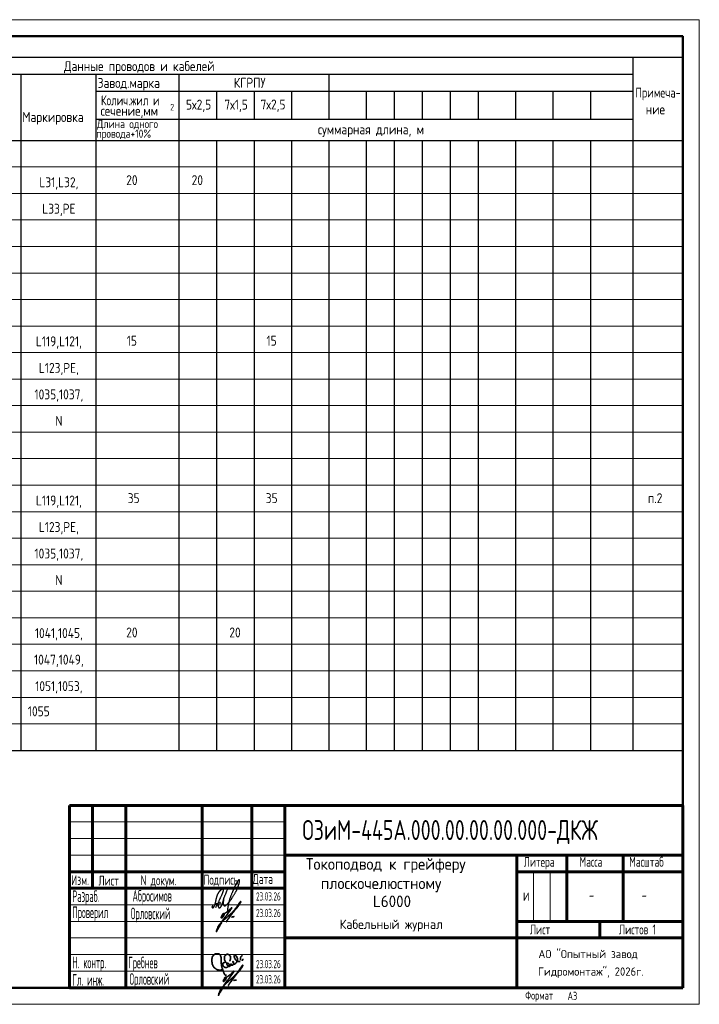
# Model space of a CAD drawing. Header units: millimetres. Extents: x -9 to 411, y -6 to 291.
# Tile 2 of 2: x 206 to 411, y -6 to 291. Entities that reach past the tile are written whole.
import ezdxf
from ezdxf.enums import TextEntityAlignment as Align

# ---------------------------------------------------------------- set-up
doc = ezdxf.new("R2010")
doc.units = ezdxf.units.MM
doc.linetypes.add('K5LT_BASIC', pattern=[0])
doc.linetypes.add('K5LT_THIN', pattern=[0])
for name, color, linetype in [('Bord', 1, 'Continuous'), ('Cont', 6, 'Continuous'), ('Text', 3, 'Continuous'), ('Системный слой', 7, 'Continuous'), ('Спецификации', 7, 'Continuous')]:
    doc.layers.add(name, color=color, linetype=linetype)
doc.layers.add('Основная', color=1, linetype='Continuous', lineweight=50)
doc.layers.add('РАЗМЕРЫ', color=255, linetype='Continuous', lineweight=20)
doc.styles.add('simplex', font='simplex.shx', dxfattribs={"width": 0.9})
doc.styles.add('simplex.shx', font='simplex.shx', dxfattribs={"width": 0.9, "height": 2})
doc.styles.add('Style1', font='romans.shx', dxfattribs={"width": 0.8})
doc.styles.add('стиль штампов', font='simplex.shx', dxfattribs={"width": 0.7})

# ---------------------------------------------------------------- blocks, each defined once
blk = doc.blocks.new('*U6')
at = {"linetype": 'ByBlock', "lineweight": 15}
blk.add_line((0, 0), (-420, 0), dxfattribs=at)
blk.add_lwpolyline([(-420, 0), (0, 0), (0, 297), (-420, 297)], close=True, dxfattribs=at)
at = {"linetype": 'ByBlock', "lineweight": 50}
blk.add_lwpolyline([(-400, 5), (-5, 5), (-5, 292), (-400, 292)], close=True, dxfattribs=at)
at = {"lineweight": 30, "char_height": 2.5, "width": 50, "attachment_point": 4, "style": 'стиль штампов'}
for s, insert in [('\\pi2.5;Формат', (-55.01, 2.33)), ('\\pi2.5;А3', (-42.25, 2.53))]:
    blk.add_mtext(s, dxfattribs=dict(at, insert=insert))
blk = doc.blocks.new('абросимов')
at = {"color": 162, "lineweight": 25}
for points in [[(-760.73, -527.91), (-760.77, -528.14), (-760.79, -528.33), (-760.81, -528.47), (-760.83, -528.59), (-760.84, -528.67), (-760.84, -528.74), (-760.84, -528.79), (-760.84, -528.84), (-760.85, -528.89), (-760.84, -528.93), (-760.84, -528.98), (-760.84, -529.02), (-760.84, -529.06), (-760.84, -529.11), (-760.83, -529.15), (-760.83, -529.18), (-760.83, -529.22), (-760.82, -529.26), (-760.81, -529.29), (-760.81, -529.32), (-760.8, -529.36), (-760.79, -529.39), (-760.78, -529.42), (-760.77, -529.45), (-760.76, -529.48), (-760.75, -529.5), (-760.74, -529.53), (-760.72, -529.56), (-760.71, -529.58), (-760.69, -529.61), (-760.68, -529.63), (-760.66, -529.65), (-760.65, -529.67), (-760.63, -529.69), (-760.61, -529.7), (-760.6, -529.72), (-760.58, -529.73), (-760.56, -529.74), (-760.55, -529.75), (-760.53, -529.75), (-760.51, -529.76), (-760.49, -529.77), (-760.47, -529.77), (-760.45, -529.77), (-760.43, -529.77), (-760.41, -529.77), (-760.39, -529.77), (-760.37, -529.77), (-760.34, -529.76), (-760.31, -529.76), (-760.29, -529.75), (-760.26, -529.74), (-760.23, -529.73), (-760.2, -529.72), (-760.17, -529.71), (-760.15, -529.7), (-760.12, -529.68), (-760.09, -529.66), (-760.06, -529.64), (-760.03, -529.61), (-759.99, -529.57), (-759.93, -529.52), (-759.87, -529.45), (-759.79, -529.37), (-759.7, -529.28), (-759.6, -529.16), (-759.48, -529.04), (-759.36, -528.91), (-759.24, -528.77), (-759.11, -528.63), (-758.99, -528.49), (-758.87, -528.36), (-758.76, -528.22), (-758.66, -528.1), (-758.57, -527.97), (-758.47, -527.85), (-758.38, -527.72), (-758.29, -527.59), (-758.2, -527.46), (-758.11, -527.32), (-758.02, -527.17), (-757.92, -527.02), (-757.82, -526.86), (-757.72, -526.7), (-757.62, -526.54), (-757.52, -526.39), (-757.43, -526.23), (-757.34, -526.08), (-757.26, -525.94), (-757.19, -525.81), (-757.12, -525.68), (-757.05, -525.56), (-756.99, -525.45), (-756.93, -525.34), (-756.88, -525.23), (-756.83, -525.12), (-756.78, -525.02), (-756.73, -524.92), (-756.69, -524.82), (-756.64, -524.72), (-756.6, -524.62), (-756.56, -524.53), (-756.52, -524.43), (-756.48, -524.33), (-756.44, -524.24), (-756.41, -524.14), (-756.37, -524.05), (-756.34, -523.95), (-756.31, -523.86), (-756.28, -523.76), (-756.24, -523.67), (-756.21, -523.57), (-756.19, -523.48), (-756.16, -523.38), (-756.13, -523.29), (-756.1, -523.2), (-756.08, -523.11), (-756.05, -523.02), (-756.03, -522.93), (-756.01, -522.85), (-756, -522.76), (-755.98, -522.68), (-755.97, -522.61), (-755.95, -522.53), (-755.94, -522.47), (-755.94, -522.4), (-755.93, -522.34), (-755.93, -522.28), (-755.92, -522.23), (-755.92, -522.19), (-755.92, -522.14), (-755.92, -522.11), (-755.93, -522.07), (-755.93, -522.04), (-755.93, -522.02), (-755.94, -522), (-755.94, -521.98), (-755.95, -521.96), (-755.95, -521.95), (-755.96, -521.94), (-755.96, -521.93), (-755.97, -521.93), (-755.98, -521.92), (-755.98, -521.92), (-755.99, -521.92), (-756, -521.91), (-756, -521.91), (-756.01, -521.91), (-756.02, -521.91), (-756.02, -521.9), (-756.03, -521.9), (-756.04, -521.9), (-756.05, -521.9), (-756.05, -521.9), (-756.06, -521.9), (-756.07, -521.9), (-756.08, -521.9), (-756.09, -521.9), (-756.1, -521.91), (-756.11, -521.91), (-756.11, -521.91), (-756.12, -521.91), (-756.13, -521.92), (-756.14, -521.92), (-756.15, -521.93), (-756.16, -521.93), (-756.17, -521.94), (-756.18, -521.94), (-756.19, -521.95), (-756.2, -521.96), (-756.21, -521.97), (-756.22, -521.98), (-756.23, -522), (-756.25, -522.02), (-756.26, -522.04), (-756.28, -522.07), (-756.3, -522.1), (-756.33, -522.13), (-756.35, -522.17), (-756.38, -522.21), (-756.41, -522.26), (-756.45, -522.31), (-756.48, -522.36), (-756.52, -522.42), (-756.55, -522.48), (-756.59, -522.54), (-756.63, -522.6), (-756.67, -522.67), (-756.71, -522.73), (-756.76, -522.81), (-756.8, -522.88), (-756.84, -522.96), (-756.89, -523.04), (-756.93, -523.12), (-756.98, -523.21), (-757.03, -523.3), (-757.08, -523.4), (-757.13, -523.5), (-757.18, -523.6), (-757.23, -523.71), (-757.29, -523.82), (-757.35, -523.94), (-757.4, -524.06), (-757.46, -524.19), (-757.52, -524.31), (-757.58, -524.44), (-757.63, -524.56), (-757.68, -524.68), (-757.73, -524.8), (-757.78, -524.91), (-757.83, -525.02), (-757.87, -525.14), (-757.92, -525.25), (-757.97, -525.37), (-758.02, -525.5), (-758.07, -525.63), (-758.13, -525.76), (-758.19, -525.9), (-758.25, -526.05), (-758.31, -526.2), (-758.37, -526.36), (-758.44, -526.51), (-758.5, -526.66), (-758.56, -526.82), (-758.62, -526.97), (-758.67, -527.12), (-758.73, -527.26), (-758.77, -527.39), (-758.82, -527.52), (-758.86, -527.64), (-758.9, -527.75), (-758.93, -527.84), (-758.95, -527.93), (-758.98, -528), (-758.99, -528.06), (-759.01, -528.12), (-759.03, -528.18), (-759.04, -528.23), (-759.05, -528.29), (-759.07, -528.36), (-759.09, -528.43), (-759.1, -528.51), (-759.12, -528.6), (-759.14, -528.69), (-759.16, -528.79), (-759.18, -528.88), (-759.2, -528.98), (-759.22, -529.07), (-759.24, -529.17), (-759.26, -529.26), (-759.28, -529.35), (-759.3, -529.44), (-759.31, -529.53), (-759.33, -529.62), (-759.35, -529.72), (-759.37, -529.81), (-759.39, -529.91), (-759.41, -530.02), (-759.43, -530.12), (-759.45, -530.23), (-759.47, -530.34), (-759.49, -530.45), (-759.51, -530.55), (-759.52, -530.66), (-759.54, -530.77), (-759.55, -530.88), (-759.56, -530.99), (-759.58, -531.11), (-759.58, -531.25), (-759.59, -531.41), (-759.59, -531.58), (-759.6, -531.78)], [(-763.99, -529.71), (-764.05, -529.78), (-764.1, -529.84), (-764.14, -529.9), (-764.17, -529.94), (-764.19, -529.97), (-764.2, -530), (-764.21, -530.02), (-764.22, -530.05), (-764.22, -530.07), (-764.22, -530.08), (-764.23, -530.1), (-764.23, -530.12), (-764.23, -530.13), (-764.22, -530.15), (-764.22, -530.16), (-764.22, -530.18), (-764.22, -530.19), (-764.21, -530.21), (-764.21, -530.22), (-764.2, -530.23), (-764.19, -530.25), (-764.18, -530.26), (-764.17, -530.27), (-764.16, -530.29), (-764.15, -530.3), (-764.14, -530.31), (-764.13, -530.32), (-764.11, -530.33), (-764.1, -530.34), (-764.08, -530.35), (-764.07, -530.36), (-764.05, -530.37), (-764.03, -530.37), (-764.02, -530.38), (-764, -530.38), (-763.98, -530.38), (-763.97, -530.38), (-763.95, -530.37), (-763.93, -530.37), (-763.91, -530.36), (-763.89, -530.35), (-763.87, -530.34), (-763.85, -530.32), (-763.83, -530.3), (-763.81, -530.29), (-763.79, -530.27), (-763.77, -530.25), (-763.75, -530.23), (-763.73, -530.21), (-763.71, -530.18), (-763.69, -530.16), (-763.67, -530.13), (-763.66, -530.1), (-763.64, -530.07), (-763.62, -530.04), (-763.6, -530), (-763.57, -529.96), (-763.55, -529.91), (-763.53, -529.86), (-763.5, -529.81), (-763.48, -529.75), (-763.45, -529.69), (-763.42, -529.62), (-763.4, -529.55), (-763.37, -529.48), (-763.34, -529.41), (-763.31, -529.33), (-763.28, -529.25), (-763.25, -529.17), (-763.23, -529.1), (-763.2, -529.02), (-763.18, -528.94), (-763.16, -528.86), (-763.14, -528.79), (-763.13, -528.71), (-763.11, -528.63), (-763.1, -528.55), (-763.09, -528.47), (-763.07, -528.37), (-763.05, -528.28), (-763.03, -528.17), (-763.01, -528.06), (-762.99, -527.94), (-762.96, -527.82), (-762.93, -527.7), (-762.9, -527.58), (-762.87, -527.45), (-762.84, -527.33), (-762.81, -527.21), (-762.78, -527.09), (-762.74, -526.97), (-762.71, -526.86), (-762.67, -526.75), (-762.63, -526.65), (-762.59, -526.54), (-762.56, -526.44), (-762.52, -526.35), (-762.47, -526.26), (-762.43, -526.17), (-762.39, -526.09), (-762.35, -526.02), (-762.31, -525.94), (-762.27, -525.87), (-762.23, -525.81), (-762.19, -525.75), (-762.15, -525.69), (-762.11, -525.63), (-762.07, -525.58), (-762.04, -525.53), (-762, -525.49), (-761.97, -525.44), (-761.93, -525.4), (-761.9, -525.36), (-761.86, -525.32), (-761.83, -525.28), (-761.8, -525.25), (-761.77, -525.21), (-761.73, -525.18), (-761.7, -525.15), (-761.67, -525.12), (-761.64, -525.08), (-761.61, -525.05), (-761.58, -525.02), (-761.55, -525), (-761.52, -524.97), (-761.5, -524.94), (-761.47, -524.92), (-761.45, -524.89), (-761.42, -524.87), (-761.4, -524.85), (-761.37, -524.83), (-761.35, -524.81), (-761.33, -524.8), (-761.31, -524.78), (-761.29, -524.76), (-761.26, -524.75), (-761.24, -524.74), (-761.22, -524.73), (-761.2, -524.72), (-761.18, -524.71), (-761.16, -524.7), (-761.14, -524.69), (-761.11, -524.69), (-761.1, -524.69), (-761.08, -524.68), (-761.06, -524.68), (-761.04, -524.68), (-761.03, -524.68), (-761.01, -524.69), (-761, -524.69), (-760.98, -524.69), (-760.97, -524.7), (-760.95, -524.7), (-760.94, -524.71), (-760.93, -524.72), (-760.92, -524.73), (-760.91, -524.73), (-760.9, -524.74), (-760.89, -524.75), (-760.88, -524.77), (-760.87, -524.78), (-760.87, -524.79), (-760.86, -524.81), (-760.86, -524.82), (-760.85, -524.84), (-760.85, -524.86), (-760.85, -524.88), (-760.84, -524.9), (-760.84, -524.92), (-760.84, -524.94), (-760.84, -524.97), (-760.84, -524.99), (-760.84, -525.02), (-760.84, -525.05), (-760.84, -525.08), (-760.84, -525.12), (-760.85, -525.15), (-760.85, -525.19), (-760.86, -525.24), (-760.87, -525.28), (-760.89, -525.34), (-760.9, -525.4), (-760.92, -525.47), (-760.95, -525.55), (-760.98, -525.64), (-761.01, -525.74), (-761.05, -525.85), (-761.1, -525.96), (-761.14, -526.08), (-761.19, -526.2), (-761.24, -526.33), (-761.3, -526.46), (-761.35, -526.58), (-761.41, -526.71), (-761.47, -526.84), (-761.53, -526.98), (-761.59, -527.11), (-761.66, -527.24), (-761.72, -527.38), (-761.79, -527.52), (-761.85, -527.66), (-761.92, -527.81), (-761.99, -527.95), (-762.05, -528.1), (-762.12, -528.25), (-762.19, -528.41), (-762.26, -528.56), (-762.33, -528.72), (-762.4, -528.88), (-762.48, -529.04), (-762.56, -529.21), (-762.65, -529.41), (-762.76, -529.62), (-762.89, -529.86), (-763.03, -530.12), (-763.21, -530.43)], [(-761.61, -529.05), (-761.63, -528.99), (-761.65, -528.95), (-761.66, -528.91), (-761.67, -528.88), (-761.69, -528.86), (-761.7, -528.85), (-761.71, -528.84), (-761.72, -528.83), (-761.73, -528.82), (-761.74, -528.82), (-761.75, -528.82), (-761.76, -528.81), (-761.77, -528.81), (-761.78, -528.81), (-761.79, -528.81), (-761.81, -528.81), (-761.82, -528.82), (-761.83, -528.82), (-761.84, -528.82), (-761.86, -528.83), (-761.87, -528.83), (-761.89, -528.84), (-761.91, -528.85), (-761.92, -528.86), (-761.94, -528.87), (-761.97, -528.88), (-761.99, -528.9), (-762.01, -528.91), (-762.03, -528.93), (-762.05, -528.95), (-762.07, -528.97), (-762.09, -528.99), (-762.11, -529.02), (-762.13, -529.04), (-762.15, -529.06), (-762.17, -529.08), (-762.19, -529.11), (-762.2, -529.13), (-762.22, -529.16), (-762.23, -529.18), (-762.25, -529.21), (-762.26, -529.23), (-762.27, -529.26), (-762.28, -529.28), (-762.29, -529.31), (-762.3, -529.34), (-762.32, -529.36), (-762.33, -529.39), (-762.34, -529.42), (-762.35, -529.45), (-762.35, -529.47), (-762.36, -529.5), (-762.37, -529.53), (-762.38, -529.56), (-762.39, -529.59), (-762.39, -529.61), (-762.39, -529.64), (-762.4, -529.67), (-762.4, -529.69), (-762.4, -529.72), (-762.4, -529.74), (-762.4, -529.77), (-762.39, -529.8), (-762.39, -529.82), (-762.38, -529.85), (-762.38, -529.87), (-762.37, -529.9), (-762.36, -529.93), (-762.35, -529.95), (-762.34, -529.98), (-762.33, -530.01), (-762.32, -530.03), (-762.31, -530.06), (-762.3, -530.08), (-762.29, -530.11), (-762.28, -530.13), (-762.27, -530.16), (-762.26, -530.18), (-762.25, -530.2), (-762.24, -530.22), (-762.23, -530.23), (-762.22, -530.25), (-762.21, -530.26), (-762.2, -530.28), (-762.19, -530.29), (-762.17, -530.3), (-762.16, -530.31), (-762.15, -530.33), (-762.14, -530.34), (-762.12, -530.35), (-762.11, -530.36), (-762.1, -530.37), (-762.08, -530.38), (-762.07, -530.38), (-762.06, -530.39), (-762.04, -530.4), (-762.03, -530.4), (-762.01, -530.4), (-761.99, -530.4), (-761.97, -530.4), (-761.96, -530.39), (-761.93, -530.39), (-761.91, -530.38), (-761.89, -530.37), (-761.86, -530.36), (-761.83, -530.35), (-761.8, -530.33), (-761.77, -530.32), (-761.75, -530.3), (-761.72, -530.28), (-761.69, -530.27), (-761.67, -530.25), (-761.65, -530.23), (-761.63, -530.22), (-761.61, -530.2), (-761.6, -530.17), (-761.58, -530.15), (-761.56, -530.11), (-761.54, -530.07), (-761.51, -530.02), (-761.48, -529.96), (-761.44, -529.88), (-761.4, -529.8), (-761.36, -529.71), (-761.31, -529.61), (-761.27, -529.51), (-761.22, -529.39), (-761.17, -529.27), (-761.12, -529.15), (-761.08, -529.01), (-761.03, -528.88), (-760.99, -528.74), (-760.94, -528.59), (-760.89, -528.44), (-760.85, -528.29), (-760.8, -528.14), (-760.76, -527.99), (-760.71, -527.83), (-760.66, -527.67), (-760.61, -527.51), (-760.56, -527.35), (-760.51, -527.19), (-760.46, -527.03), (-760.4, -526.87), (-760.34, -526.7), (-760.27, -526.53), (-760.19, -526.34), (-760.1, -526.13), (-760, -525.88), (-759.87, -525.59), (-759.72, -525.25), (-759.54, -524.84)], [(-763.28, -529.26), (-763.22, -529.23), (-763.17, -529.21), (-763.13, -529.19), (-763.09, -529.17), (-763.06, -529.15), (-763.03, -529.14), (-763, -529.13), (-762.98, -529.12), (-762.96, -529.11), (-762.94, -529.1), (-762.92, -529.09), (-762.9, -529.08), (-762.88, -529.08), (-762.87, -529.07), (-762.85, -529.06), (-762.83, -529.06), (-762.82, -529.05), (-762.8, -529.05), (-762.79, -529.05), (-762.77, -529.04), (-762.76, -529.04), (-762.74, -529.04), (-762.72, -529.04), (-762.71, -529.04), (-762.69, -529.04), (-762.67, -529.04), (-762.65, -529.04), (-762.63, -529.04), (-762.61, -529.05), (-762.58, -529.06), (-762.54, -529.08), (-762.5, -529.09)]]:
    blk.add_lwpolyline(points, dxfattribs=at)
blk = doc.blocks.new('рамка пустая')
at = {"layer": 'Системный слой', "color": 7, "linetype": 'K5LT_BASIC', "lineweight": 60}
for p, q in [((6946.88, 1061.43), (7011.88, 1061.43)), ((6946.88, 1036.43), (6946.88, 1061.43)), ((6953.88, 1056.43), (6953.88, 1061.43)), ((6963.88, 1056.43), (6963.88, 1061.43)), ((6986.88, 1056.43), (6986.88, 1061.43)), ((7001.88, 1056.43), (7001.88, 1061.43)), ((7011.88, 1061.43), (7131.88, 1061.43)), ((7011.88, 1006.43), (7011.88, 1061.43)), ((7131.88, 1046.43), (7131.88, 1061.43)), ((6953.88, 1041.43), (6953.88, 1056.43)), ((6963.88, 1041.43), (6963.88, 1056.43)), ((6986.88, 1006.43), (6986.88, 1056.43)), ((7001.88, 1006.43), (7001.88, 1056.43)), ((7011.88, 1046.43), (7081.88, 1046.43)), ((7081.88, 1046.43), (7096.88, 1046.43)), ((7081.88, 1041.43), (7081.88, 1046.43)), ((7096.88, 1046.43), (7131.88, 1046.43)), ((7096.88, 1041.43), (7096.88, 1046.43)), ((7113.88, 1041.43), (7113.88, 1046.43)), ((7131.88, 1041.43), (7131.88, 1046.43)), ((6946.88, 1041.43), (6953.88, 1041.43)), ((6953.88, 1036.43), (6953.88, 1041.43)), ((6953.88, 1041.43), (6963.88, 1041.43)), ((6963.88, 1036.43), (6963.88, 1041.43)), ((6963.88, 1041.43), (7011.88, 1041.43)), ((7081.88, 1041.43), (7096.88, 1041.43)), ((7081.88, 1026.43), (7081.88, 1041.43)), ((7096.88, 1041.43), (7113.88, 1041.43)), ((7096.88, 1026.43), (7096.88, 1041.43)), ((7113.88, 1041.43), (7131.88, 1041.43)), ((7113.88, 1026.43), (7113.88, 1041.43)), ((7131.88, 1026.43), (7131.88, 1041.43)), ((6946.88, 1031.43), (6946.88, 1036.43)), ((6946.88, 1036.43), (6953.88, 1036.43)), ((6953.88, 1036.43), (6963.88, 1036.43)), ((6963.88, 1031.43), (6963.88, 1036.43)), ((6963.88, 1036.43), (7011.88, 1036.43)), ((6946.88, 1026.43), (6946.88, 1031.43)), ((6963.88, 1026.43), (6963.88, 1031.43)), ((6946.88, 1016.43), (6946.88, 1026.43)), ((6963.88, 1016.43), (6963.88, 1026.43)), ((7081.88, 1021.43), (7081.88, 1026.43)), ((7081.88, 1026.43), (7096.88, 1026.43)), ((7096.88, 1026.43), (7113.88, 1026.43)), ((7106.88, 1021.43), (7106.88, 1026.43)), ((7113.88, 1026.43), (7131.88, 1026.43)), ((7131.88, 1006.43), (7131.88, 1026.43)), ((7011.88, 1021.43), (7081.88, 1021.43)), ((7081.88, 1006.43), (7081.88, 1021.43)), ((7081.88, 1021.43), (7131.88, 1021.43)), ((6946.88, 1011.43), (6946.88, 1016.43)), ((6963.88, 1011.43), (6963.88, 1016.43)), ((6946.88, 1006.43), (6946.88, 1011.43)), ((6963.88, 1006.43), (6963.88, 1011.43)), ((6946.88, 1006.43), (6963.88, 1006.43)), ((6963.88, 1006.43), (7011.88, 1006.43)), ((7011.88, 1006.43), (7081.88, 1006.43)), ((7081.88, 1006.43), (7131.88, 1006.43))]:
    blk.add_line(p, q, dxfattribs=at)
at = {"layer": 'Системный слой', "color": 7, "linetype": 'K5LT_THIN', "lineweight": 18}
for p, q in [((6946.88, 1056.43), (6953.88, 1056.43)), ((6953.88, 1056.43), (6963.88, 1056.43)), ((6963.88, 1056.43), (6986.88, 1056.43)), ((6986.88, 1056.43), (7001.88, 1056.43)), ((7001.88, 1056.43), (7011.88, 1056.43)), ((6946.88, 1051.43), (6953.88, 1051.43)), ((6953.88, 1051.43), (6963.88, 1051.43)), ((6963.88, 1051.43), (7011.88, 1051.43)), ((6946.88, 1046.43), (6953.88, 1046.43)), ((6953.88, 1046.43), (6963.88, 1046.43)), ((6963.88, 1046.43), (7011.88, 1046.43)), ((7086.88, 1026.43), (7086.88, 1041.43)), ((7091.88, 1026.43), (7091.88, 1041.43)), ((6946.88, 1031.43), (6963.88, 1031.43)), ((6963.88, 1031.43), (7011.88, 1031.43)), ((6946.88, 1026.43), (6963.88, 1026.43)), ((6963.88, 1026.43), (7011.88, 1026.43)), ((6946.88, 1021.43), (6963.88, 1021.43)), ((6963.88, 1021.43), (7011.88, 1021.43)), ((6946.88, 1016.43), (6963.88, 1016.43)), ((6963.88, 1016.43), (7011.88, 1016.43)), ((6946.88, 1011.43), (6963.88, 1011.43)), ((6963.88, 1011.43), (7011.88, 1011.43))]:
    blk.add_line(p, q, dxfattribs=at)
blk = doc.blocks.new('гребнев')
at = {"color": 7, "lineweight": 35, "flags": 128}
for points in [[(980.67, 131.23), (980.59, 131.14), (980.5, 131.14), (980.42, 131.14), (980.33, 131.14), (980.33, 131.23), (980.25, 131.23), (980.16, 131.31), (980.08, 131.4), (980.08, 131.48), (979.99, 131.48), (979.99, 131.57), (979.91, 131.65), (979.91, 131.74), (979.91, 131.82), (979.82, 131.82), (979.82, 131.9), (979.82, 131.99), (979.74, 132.07), (979.74, 132.16), (979.74, 132.24), (979.66, 132.33), (979.66, 132.41), (979.66, 132.5), (979.57, 132.58), (979.57, 132.67), (979.49, 132.75), (979.49, 132.84), (979.49, 132.92), (979.4, 133.01), (979.4, 133.09), (979.4, 133.17), (979.32, 133.26), (979.32, 133.34), (979.32, 133.43), (979.23, 133.51), (979.23, 133.6), (979.23, 133.68), (979.23, 133.77), (979.23, 133.85), (979.15, 133.94), (979.15, 134.02), (979.15, 134.11), (979.15, 134.19), (979.15, 134.28), (979.15, 134.36), (979.15, 134.44), (979.15, 134.53), (979.06, 134.61), (979.06, 134.7), (979.06, 134.78), (979.06, 134.87), (979.06, 134.95), (979.06, 135.04), (979.06, 135.12), (978.98, 135.12), (978.98, 135.21), (978.98, 135.29), (978.98, 135.38), (978.98, 135.46), (978.98, 135.55), (978.98, 135.63), (978.98, 135.71), (978.98, 135.8), (978.98, 135.88), (978.98, 135.97), (978.98, 136.05), (978.98, 136.14), (978.98, 136.22), (978.98, 136.31), (978.98, 136.39), (978.98, 136.48), (978.98, 136.56), (978.98, 136.65), (978.89, 136.65), (978.89, 136.73), (978.89, 136.82), (978.89, 136.9), (978.89, 136.98), (978.81, 136.98), (978.81, 137.07), (978.81, 137.15), (978.72, 137.24), (978.72, 137.32), (978.64, 137.32), (978.64, 137.41), (978.55, 137.41), (978.55, 137.49), (978.47, 137.49), (978.39, 137.58), (978.3, 137.58), (978.22, 137.58), (978.22, 137.66), (978.13, 137.66), (978.05, 137.66), (977.96, 137.66), (977.88, 137.66), (977.79, 137.66), (977.71, 137.66), (977.62, 137.66), (977.54, 137.66), (977.45, 137.66), (977.37, 137.66), (977.28, 137.58), (977.2, 137.58), (977.12, 137.49), (977.03, 137.49), (977.03, 137.41), (976.95, 137.41), (976.86, 137.32), (976.78, 137.32), (976.78, 137.24), (976.69, 137.15), (976.61, 137.07), (976.52, 136.98), (976.52, 136.9), (976.44, 136.9), (976.44, 136.82), (976.35, 136.73), (976.35, 136.65), (976.35, 136.56), (976.27, 136.48), (976.27, 136.39), (976.27, 136.31), (976.27, 136.22), (976.18, 136.14), (976.18, 136.05), (976.18, 135.97), (976.18, 135.88), (976.18, 135.8), (976.18, 135.71), (976.18, 135.63), (976.18, 135.55), (976.18, 135.46), (976.18, 135.38), (976.18, 135.29), (976.18, 135.21), (976.18, 135.12), (976.27, 135.12), (976.27, 135.04), (976.27, 134.95), (976.27, 134.87), (976.27, 134.78), (976.27, 134.7), (976.35, 134.7), (976.35, 134.61), (976.35, 134.53), (976.35, 134.44), (976.44, 134.44), (976.44, 134.36)], [(981.6, 135.38), (981.69, 135.46), (981.69, 135.63), (981.77, 135.71), (981.77, 135.8), (981.77, 135.88), (981.86, 135.97), (981.86, 136.05), (981.86, 136.14), (981.86, 136.22), (981.86, 136.31), (981.86, 136.39), (981.86, 136.48), (981.86, 136.56), (981.86, 136.65), (981.86, 136.73), (981.86, 136.82), (981.77, 136.82), (981.77, 136.9), (981.77, 136.98), (981.69, 136.98), (981.69, 137.07), (981.6, 137.15), (981.52, 137.24), (981.43, 137.32), (981.35, 137.32), (981.35, 137.41), (981.26, 137.41), (981.18, 137.41), (981.09, 137.41), (981.01, 137.49), (980.93, 137.49), (980.84, 137.49), (980.76, 137.49), (980.67, 137.41), (980.59, 137.41), (980.5, 137.41), (980.5, 137.32), (980.42, 137.32), (980.33, 137.24), (980.25, 137.15), (980.25, 137.07), (980.16, 137.07), (980.16, 136.98), (980.08, 136.9), (980.08, 136.82), (980.08, 136.73), (980.08, 136.65), (979.99, 136.65), (979.99, 136.56), (979.99, 136.48), (979.99, 136.39), (979.99, 136.31), (979.99, 136.22), (979.99, 136.14), (980.08, 136.05), (980.08, 135.97), (980.08, 135.88), (980.08, 135.8), (980.08, 135.71), (980.16, 135.71), (980.16, 135.63), (980.16, 135.55), (980.25, 135.46), (980.25, 135.38), (980.33, 135.29), (980.33, 135.21), (980.42, 135.12), (980.5, 135.04), (980.5, 134.95), (980.67, 134.87)], [(983.89, 135.63), (983.97, 135.63), (983.97, 135.71), (983.97, 135.8), (983.97, 135.88), (983.97, 135.97), (983.97, 136.05), (983.97, 136.14), (983.97, 136.22), (983.89, 136.31), (983.89, 136.39), (983.89, 136.48), (983.8, 136.56), (983.8, 136.65), (983.72, 136.65), (983.72, 136.73), (983.72, 136.82), (983.63, 136.82), (983.63, 136.9), (983.55, 136.9), (983.55, 136.98), (983.47, 136.98), (983.47, 137.07), (983.38, 137.15), (983.3, 137.24), (983.21, 137.24), (983.21, 137.32), (983.13, 137.32), (983.04, 137.32), (982.96, 137.24), (982.96, 137.15), (982.87, 137.07), (982.87, 136.98), (982.96, 136.9), (982.96, 136.82), (982.96, 136.73), (982.96, 136.65), (983.04, 136.56), (983.04, 136.48), (983.04, 136.39), (983.13, 136.39), (983.13, 136.31), (983.13, 136.22), (983.21, 136.14), (983.21, 136.05), (983.3, 136.05), (983.3, 135.97), (983.3, 135.88), (983.38, 135.88), (983.38, 135.8), (983.47, 135.8), (983.47, 135.71), (983.55, 135.71), (983.55, 135.63), (983.63, 135.63), (983.63, 135.55), (983.72, 135.55), (983.72, 135.46), (983.8, 135.46), (983.89, 135.46), (983.89, 135.38), (983.97, 135.38), (984.06, 135.29), (984.14, 135.29), (984.23, 135.29), (984.31, 135.29), (984.4, 135.29), (984.48, 135.29), (984.57, 135.29), (984.74, 135.29)], [(985.5, 136.9), (985.41, 136.98), (985.33, 136.98), (985.24, 136.98), (985.16, 136.9), (985.07, 136.9), (985.07, 136.82), (984.99, 136.73), (984.99, 136.65), (984.9, 136.56), (984.9, 136.48), (984.9, 136.39), (984.82, 136.39), (984.82, 136.31), (984.82, 136.22), (984.82, 136.14), (984.82, 136.05), (984.82, 135.97), (984.82, 135.8), (984.9, 135.71)], [(976.44, 134.36), (976.44, 134.28), (976.52, 134.19), (976.52, 134.11), (976.52, 134.02), (976.61, 134.02), (976.61, 133.94), (976.61, 133.85), (976.69, 133.85), (976.69, 133.77), (976.78, 133.68), (976.78, 133.6), (976.86, 133.6), (976.86, 133.51), (976.95, 133.51), (976.95, 133.43), (977.03, 133.43), (977.12, 133.34), (977.12, 133.26), (977.2, 133.26), (977.28, 133.17), (977.37, 133.09), (977.45, 133.09), (977.54, 133.01), (977.62, 133.01), (977.62, 132.92), (977.71, 132.92), (977.79, 132.92), (977.79, 132.84), (977.88, 132.84), (977.96, 132.84), (978.05, 132.75), (978.13, 132.75), (978.22, 132.75), (978.22, 132.67), (978.3, 132.67), (978.39, 132.67), (978.47, 132.67), (978.55, 132.67), (978.64, 132.67), (978.72, 132.67), (978.81, 132.67), (978.89, 132.67), (978.98, 132.67), (978.98, 132.75), (979.06, 132.75), (979.15, 132.75), (979.23, 132.75), (979.32, 132.75), (979.4, 132.75), (979.49, 132.75)], [(980.25, 134.95), (980.16, 135.04), (979.99, 135.04), (979.91, 135.04), (979.82, 134.95), (979.74, 134.95), (979.66, 134.95), (979.66, 134.87), (979.57, 134.78), (979.57, 134.7), (979.49, 134.7), (979.49, 134.61), (979.49, 134.53), (979.49, 134.44), (979.49, 134.36), (979.49, 134.28), (979.57, 134.19), (979.57, 134.11), (979.57, 134.02), (979.66, 134.02), (979.66, 133.94), (979.74, 133.85), (979.82, 133.77), (979.91, 133.68), (979.99, 133.68), (979.99, 133.6), (980.08, 133.6), (980.16, 133.51), (980.25, 133.51), (980.33, 133.51), (980.42, 133.51), (980.5, 133.51), (980.59, 133.51), (980.67, 133.51), (980.76, 133.51), (980.84, 133.6), (980.93, 133.6), (981.01, 133.68), (981.09, 133.68), (981.09, 133.77), (981.18, 133.77), (981.18, 133.85), (981.26, 133.85), (981.26, 133.94), (981.35, 133.94), (981.35, 134.02), (981.35, 134.11), (981.43, 134.19), (981.43, 134.28), (981.43, 134.36), (981.43, 134.44), (981.35, 134.53), (981.35, 134.61), (981.26, 134.7), (981.18, 134.78), (981.09, 134.78), (981.01, 134.78), (980.93, 134.78), (980.84, 134.78), (980.84, 134.7), (980.84, 134.61), (980.76, 134.61), (980.76, 134.53), (980.76, 134.44), (980.84, 134.36), (980.84, 134.28), (980.84, 134.19), (980.93, 134.19), (981.01, 134.11), (981.09, 134.02), (981.18, 134.02), (981.18, 133.94), (981.26, 133.94), (981.35, 133.94), (981.43, 133.85), (981.52, 133.85), (981.52, 133.94), (981.6, 133.94), (981.69, 133.94), (981.69, 134.02), (981.77, 134.02), (981.86, 134.02), (981.86, 134.11), (981.94, 134.11), (982.03, 134.19), (982.11, 134.28), (982.11, 134.36), (982.11, 134.44), (982.11, 134.53), (982.03, 134.53), (981.94, 134.53), (981.86, 134.53), (981.86, 134.44), (981.94, 134.44), (981.94, 134.36), (981.94, 134.28), (982.03, 134.28), (982.11, 134.28), (982.11, 134.19), (982.2, 134.19), (982.28, 134.19), (982.36, 134.19), (982.45, 134.19), (982.53, 134.19), (982.53, 134.28), (982.62, 134.28), (982.62, 134.36), (982.7, 134.44), (982.7, 134.53), (982.79, 134.53), (982.79, 134.61), (982.79, 134.7), (982.79, 134.78), (982.79, 134.87), (982.79, 134.95), (982.79, 135.04), (982.79, 135.12), (982.7, 135.12), (982.7, 135.21), (982.62, 135.21), (982.62, 135.29), (982.53, 135.29), (982.53, 135.21), (982.53, 135.12), (982.62, 135.12), (982.62, 135.04), (982.62, 134.95), (982.7, 134.87), (982.7, 134.78), (982.79, 134.7), (982.79, 134.61), (982.87, 134.61), (982.96, 134.53), (983.04, 134.53), (983.13, 134.53), (983.21, 134.61), (983.3, 134.61), (983.3, 134.7), (983.38, 134.7), (983.47, 134.78), (983.47, 134.87), (983.55, 134.95), (983.63, 135.04), (983.72, 135.12), (983.72, 135.21), (983.8, 135.38), (983.8, 135.46), (983.89, 135.55), (983.89, 135.63)], [(985.41, 135.63), (985.41, 135.71), (985.5, 135.71), (985.5, 135.8), (985.58, 135.88), (985.58, 135.97), (985.67, 135.97)]]:
    blk.add_lwpolyline(points, dxfattribs=at)
blk = doc.blocks.new('Орловский')
at = {"color": 7, "lineweight": 35, "flags": 128}
for points in [[(979.15, 126.57), (979.15, 126.66), (979.23, 126.74), (979.23, 126.82), (979.23, 126.91), (979.32, 126.91), (979.32, 126.99), (979.32, 127.08), (979.4, 127.08), (979.4, 127.16), (979.49, 127.25), (979.49, 127.33), (979.57, 127.33), (979.57, 127.42), (979.66, 127.5), (979.66, 127.59), (979.74, 127.59), (979.74, 127.67), (979.82, 127.76), (979.91, 127.84), (979.99, 127.93), (979.99, 128.01), (980.08, 128.01), (980.08, 128.09), (980.16, 128.09), (980.16, 128.18), (980.25, 128.26), (980.33, 128.35), (980.42, 128.43), (980.5, 128.43), (980.5, 128.52), (980.59, 128.6), (980.67, 128.69), (980.76, 128.69), (980.76, 128.77), (980.84, 128.77), (980.84, 128.86), (980.93, 128.86), (980.93, 128.94), (981.01, 128.94), (981.09, 129.03), (981.09, 129.11), (981.18, 129.11), (981.26, 129.2), (981.35, 129.28), (981.43, 129.36), (981.52, 129.36), (981.52, 129.45), (981.6, 129.45), (981.6, 129.53), (981.69, 129.53), (981.69, 129.62), (981.77, 129.62), (981.77, 129.7), (981.86, 129.7), (981.94, 129.79), (982.03, 129.87), (982.11, 129.96), (982.2, 130.04), (982.28, 130.13), (982.36, 130.13), (982.36, 130.21), (982.45, 130.21), (982.45, 130.3), (982.53, 130.3), (982.62, 130.38), (982.7, 130.47), (982.79, 130.55), (982.87, 130.63), (982.96, 130.63), (982.96, 130.72), (983.04, 130.72), (983.04, 130.8), (983.13, 130.8), (983.13, 130.89), (983.21, 130.89), (983.21, 130.97), (983.3, 130.97), (983.38, 131.06), (983.47, 131.14), (983.55, 131.23), (983.63, 131.31), (983.63, 131.4), (983.72, 131.4), (983.72, 131.48), (983.8, 131.48), (983.8, 131.57), (983.89, 131.57), (983.89, 131.65), (983.97, 131.65), (983.97, 131.74), (984.06, 131.74), (984.06, 131.82), (984.14, 131.82), (984.14, 131.9), (984.23, 131.9), (984.23, 131.99), (984.31, 131.99), (984.31, 132.07), (984.4, 132.07), (984.4, 132.16), (984.48, 132.16), (984.48, 132.24), (984.57, 132.24), (984.57, 132.33), (984.65, 132.33), (984.65, 132.41), (984.74, 132.41), (984.74, 132.5), (984.82, 132.5), (984.82, 132.58), (984.9, 132.58), (984.9, 132.67), (984.99, 132.67), (984.99, 132.75), (985.07, 132.84), (985.16, 132.92), (985.16, 133.01), (985.24, 133.01), (985.24, 133.09), (985.33, 133.09), (985.33, 133.17), (985.41, 133.26), (985.41, 133.34), (985.5, 133.34), (985.5, 133.43), (985.5, 133.51), (985.58, 133.51), (985.58, 133.6), (985.67, 133.6), (985.67, 133.68), (985.75, 133.77), (985.75, 133.85), (985.84, 133.94), (985.84, 134.02), (985.92, 134.02), (985.92, 134.11), (986.01, 134.19), (986.01, 134.28), (986.09, 134.36), (986.09, 134.44), (986.09, 134.53), (986.01, 134.53), (985.92, 134.44), (985.92, 134.36), (985.84, 134.36), (985.84, 134.28), (985.75, 134.19), (985.75, 134.11), (985.67, 134.11), (985.67, 134.02), (985.58, 133.94), (985.58, 133.85), (985.5, 133.85), (985.5, 133.77), (985.41, 133.68), (985.41, 133.6), (985.33, 133.6), (985.33, 133.51), (985.24, 133.43), (985.16, 133.34), (985.16, 133.26)], [(980.5, 130.55), (980.67, 130.63), (980.76, 130.63), (980.84, 130.72), (980.93, 130.72), (981.01, 130.8), (981.09, 130.8), (981.09, 130.89), (981.18, 130.89), (981.26, 130.97), (981.35, 130.97), (981.43, 131.06), (981.52, 131.14), (981.6, 131.14), (981.69, 131.23), (981.77, 131.31), (981.86, 131.31), (981.94, 131.4), (982.03, 131.48), (982.11, 131.57), (982.2, 131.57), (982.28, 131.65), (982.36, 131.74), (982.45, 131.82), (982.53, 131.9), (982.62, 131.9), (982.62, 131.99), (982.7, 131.99), (982.79, 132.07), (982.87, 132.16), (982.87, 132.24), (982.96, 132.24), (983.04, 132.33), (983.13, 132.41), (983.21, 132.5), (983.3, 132.58), (983.3, 132.67), (983.38, 132.67), (983.38, 132.58), (983.3, 132.5), (983.3, 132.41), (983.21, 132.33), (983.21, 132.24), (983.13, 132.24), (983.13, 132.16), (983.04, 132.07), (982.96, 131.99), (982.96, 131.9), (982.87, 131.9), (982.87, 131.82), (982.87, 131.74), (982.79, 131.74), (982.79, 131.65), (982.7, 131.65), (982.7, 131.57), (982.62, 131.48), (982.53, 131.4), (982.53, 131.31), (982.45, 131.31), (982.45, 131.23), (982.36, 131.14), (982.28, 131.06), (982.28, 130.97), (982.2, 130.97), (982.2, 130.89), (982.11, 130.8), (982.11, 130.72), (982.03, 130.72), (982.03, 130.63), (981.94, 130.55), (981.86, 130.47), (981.86, 130.38), (981.77, 130.38), (981.77, 130.3), (981.69, 130.21), (981.6, 130.13), (981.52, 130.04), (981.52, 129.96), (981.43, 129.96), (981.43, 129.87), (981.35, 129.79), (981.35, 129.7), (981.26, 129.7), (981.26, 129.62), (981.18, 129.62), (981.18, 129.53), (981.09, 129.45), (981.09, 129.36), (981.01, 129.36), (981.01, 129.28), (980.93, 129.28), (980.93, 129.2), (980.84, 129.11), (980.84, 129.03), (980.76, 129.03), (980.76, 128.94), (980.67, 128.86), (980.67, 128.77), (980.59, 128.77), (980.59, 128.69), (980.5, 128.69), (980.5, 128.6), (980.5, 128.52), (980.42, 128.52), (980.42, 128.43), (980.33, 128.35), (980.33, 128.26), (980.33, 128.18), (980.25, 128.18), (980.25, 128.09), (980.25, 128.01), (980.16, 128.01), (980.16, 127.93), (980.16, 127.84), (980.08, 127.84), (980.08, 127.76), (980.08, 127.67), (979.99, 127.67), (979.99, 127.59), (979.91, 127.5), (979.91, 127.42), (979.82, 127.33), (979.82, 127.25), (979.74, 127.25), (979.74, 127.16), (979.74, 127.08), (979.66, 127.08), (979.66, 126.99), (979.66, 126.91), (979.57, 126.91), (979.57, 126.82), (979.49, 126.74), (979.49, 126.66), (979.4, 126.66), (979.4, 126.57), (979.32, 126.49), (979.32, 126.4), (979.23, 126.32), (979.15, 126.23), (979.15, 126.15), (979.06, 126.06), (979.06, 125.98), (978.98, 125.89), (978.98, 125.81), (978.89, 125.72), (978.89, 125.64), (978.81, 125.55), (978.81, 125.47), (978.72, 125.47), (978.72, 125.55), (978.81, 125.55), (978.81, 125.64), (978.81, 125.72), (978.81, 125.81), (978.89, 125.89), (978.89, 125.98), (978.89, 126.06), (978.98, 126.15), (978.98, 126.23), (979.06, 126.32), (979.06, 126.4), (979.06, 126.49), (979.15, 126.57)], [(981.09, 131.06), (981.01, 130.97), (980.93, 130.89), (980.84, 130.8), (980.76, 130.72), (980.67, 130.63), (980.67, 130.55), (980.59, 130.55), (980.59, 130.47), (980.5, 130.38), (980.5, 130.3), (980.42, 130.3), (980.42, 130.21), (980.33, 130.13), (980.33, 130.04), (980.25, 130.04), (980.25, 129.96), (980.25, 129.87), (980.16, 129.79), (980.16, 129.7), (980.25, 129.7), (980.25, 129.62), (980.33, 129.62), (980.42, 129.62), (980.42, 129.7), (980.5, 129.7), (980.5, 129.79), (980.59, 129.79), (980.59, 129.87), (980.67, 129.87), (980.76, 129.96), (980.76, 130.04), (980.84, 130.04), (980.84, 130.13), (980.93, 130.21), (980.93, 130.3), (981.01, 130.3), (981.01, 130.38), (981.01, 130.47), (981.01, 130.55), (981.09, 130.55), (981.09, 130.63), (981.09, 130.72), (981.01, 130.72), (981.01, 130.8), (980.93, 130.8), (980.84, 130.8), (980.76, 130.8), (980.67, 130.8), (980.67, 130.72), (980.59, 130.72)], [(985.16, 133.26), (985.07, 133.17), (985.07, 133.09), (984.99, 133.09), (984.99, 133.01), (984.99, 132.92), (984.9, 132.92), (984.9, 132.84), (984.82, 132.84), (984.82, 132.75), (984.74, 132.75), (984.74, 132.67), (984.65, 132.58), (984.65, 132.5), (984.57, 132.5), (984.57, 132.41), (984.48, 132.33), (984.48, 132.24), (984.4, 132.24), (984.4, 132.16), (984.31, 132.07), (984.31, 131.99), (984.23, 131.9), (984.23, 131.82), (984.14, 131.82), (984.14, 131.74), (984.06, 131.65), (984.06, 131.57), (983.97, 131.57), (983.97, 131.48), (983.89, 131.4), (983.89, 131.31), (983.8, 131.31), (983.8, 131.23), (983.72, 131.23), (983.72, 131.14), (983.63, 131.14), (983.63, 131.06), (983.55, 130.97), (983.55, 130.89), (983.47, 130.89), (983.47, 130.8), (983.38, 130.72), (983.3, 130.63), (983.3, 130.55), (983.21, 130.55), (983.21, 130.47), (983.13, 130.38), (983.04, 130.3), (983.04, 130.21), (982.96, 130.21), (982.96, 130.13), (982.87, 130.13), (982.87, 130.04), (982.79, 129.96), (982.79, 129.87), (982.7, 129.87), (982.7, 129.79), (982.62, 129.7), (982.62, 129.62), (982.53, 129.62), (982.53, 129.53), (982.45, 129.53), (982.45, 129.45), (982.36, 129.36), (982.28, 129.28), (982.28, 129.2), (982.2, 129.2), (982.2, 129.11), (982.11, 129.03), (982.11, 128.94), (982.03, 128.94), (982.03, 128.86), (981.94, 128.86), (981.94, 128.77), (981.86, 128.69), (981.86, 128.6), (981.77, 128.52), (981.77, 128.43), (981.69, 128.35)], [(983.3, 129.79), (983.38, 129.87), (983.47, 129.87), (983.55, 129.96), (983.63, 129.96), (983.72, 129.96), (983.8, 129.96), (983.89, 129.96), (983.97, 129.96), (984.06, 130.04), (984.14, 130.04)]]:
    blk.add_lwpolyline(points, dxfattribs=at)

msp = doc.modelspace()

# ---------------------------------------------------------------- linework, layer by layer
at = {"layer": 'Bord', "color": 7, "lineweight": 20}
for p, q in [((11.46, 246.36), (406.46, 246.36)), ((11.46, 238.36), (406.46, 238.36)), ((11.46, 230.36), (406.46, 230.36)), ((11.46, 222.36), (406.46, 222.36)), ((11.46, 214.36), (406.46, 214.36)), ((11.46, 206.36), (406.46, 206.36)), ((11.46, 198.36), (406.46, 198.36)), ((11.46, 190.36), (406.46, 190.36)), ((11.46, 182.36), (406.46, 182.36)), ((11.46, 174.36), (406.46, 174.36)), ((11.46, 166.36), (406.46, 166.36)), ((11.46, 158.36), (406.46, 158.36)), ((11.46, 150.36), (406.46, 150.36)), ((11.46, 142.36), (406.46, 142.36)), ((11.46, 134.36), (406.46, 134.36)), ((11.46, 126.36), (406.46, 126.36)), ((11.46, 118.36), (406.46, 118.36)), ((11.46, 110.36), (406.46, 110.36)), ((11.46, 102.36), (406.46, 102.36)), ((11.46, 94.36), (406.46, 94.36)), ((11.46, 86.36), (406.46, 86.36)), ((11.46, 78.36), (406.46, 78.36))]:
    msp.add_line(p, q, dxfattribs=at)
at = {"layer": 'Cont', "color": 7}
for p, q in [((406.46, 279.36), (11.46, 279.36)), ((398.12, 279.36), (368.12, 279.36)), ((391.52, 70.36), (391.52, 279.36)), ((23.46, 274.36), (391.52, 274.36)), ((206.78, 274.37), (206.78, 70.36)), ((229.45, 274.3), (229.45, 70.36)), ((254.45, 274.35), (254.45, 70.36)), ((299.69, 274.36), (299.69, 260.78)), ((229.45, 269.19), (391.52, 269.19)), ((265.87, 269.19), (265.87, 260.78)), ((277.14, 269.19), (277.14, 260.78)), ((288.42, 269.19), (288.42, 260.78)), ((310.96, 269.19), (310.96, 260.78)), ((319.41, 269.19), (319.41, 260.78)), ((327.86, 269.19), (327.86, 260.78)), ((336.31, 269.19), (336.31, 260.78)), ((344.78, 269.19), (344.78, 260.78)), ((356.05, 269.19), (356.05, 260.78)), ((367.32, 269.19), (367.32, 260.78)), ((378.6, 269.19), (378.6, 260.78)), ((229.45, 260.78), (391.52, 260.78)), ((11.46, 254.36), (406.46, 254.36)), ((265.87, 254.36), (265.87, 70.36)), ((277.14, 254.36), (277.14, 70.36)), ((288.42, 254.36), (288.42, 70.36)), ((299.69, 254.36), (299.69, 70.36)), ((310.96, 254.36), (310.96, 70.36)), ((319.41, 254.36), (319.41, 70.36)), ((327.86, 254.36), (327.86, 70.36)), ((336.31, 254.36), (336.31, 70.36)), ((344.78, 254.36), (344.78, 70.36)), ((356.05, 254.36), (356.05, 70.36)), ((367.32, 254.36), (367.32, 70.36)), ((378.6, 254.36), (378.6, 70.36)), ((11.46, 70.36), (406.46, 70.36))]:
    msp.add_line(p, q, dxfattribs=at)

# ---------------------------------------------------------------- block references
at = {"color": 1, "linetype": 'ByBlock', "lineweight": 20}
msp.add_blockref('абросимов', (1028.69, 553.25), dxfattribs=at)
at = {"layer": 'Основная'}
for name, p in [('Орловский', (-712.97, -109.77)), ('гребнев', (-711.8, -128.63)), ('Орловский', (-712.33, -128.95))]:
    msp.add_blockref(name, p, dxfattribs=at)
at = {"layer": 'РАЗМЕРЫ'}
msp.add_blockref('рамка пустая', (-6725.42, -1007.66), dxfattribs=at)
at = {"layer": 'Спецификации', "linetype": 'ByBlock', "lineweight": 15}
msp.add_blockref('*U6', (411.46, -6.23), dxfattribs=at)

# ---------------------------------------------------------------- texts
at = {"color": 0, "lineweight": 35, "style": 'simplex', "width": 0.7}
msp.add_text('ОЗиМ-445А.000.00.00.00.000-ДКЖ', height=6, dxfattribs=at).set_placement((291.72, 43.34))
at = {"color": 7, "linetype": 'ByBlock', "lineweight": 30, "style": 'simplex', "width": 0.9}
for s, height, p in [('Токоподвод к грейферу', 3.5, (292.76, 34.35)), (' плоскочелюстному', 3.5, (295.2, 28.52)), ('И', 2.5, (358.24, 24.98)), ('L6000', 3.5, (313.02, 23.08)), ('-', 2.5, (378.15, 25.41)), ('-', 2.5, (394.04, 25.41)), ('Кабельный журнал', 2.8, (302.95, 16.5)), ('АО "Опытный завод ', 2.5, (362.92, 7.69)), ('Гидромонтаж", 2026г.', 2.5, (362.83, 2.4))]:
    msp.add_text(s, height=height, dxfattribs=at).set_placement(p)
at = {"color": 0, "lineweight": 30, "style": 'simplex', "width": 0.65}
for s, p in [('Литера', (358.51, 35.24)), ('Масса', (375.33, 35.24)), ('Масштаб', (390.33, 35.24)), ('Изм.', (222.02, 29.73)), ('N докум.', (242.93, 29.67)), ('Подпись', (261.88, 29.84)), ('Дата', (276.74, 30.09)), ('Лист', (230.22, 29.59)), ('Лист', (360.37, 14.84)), ('Листов 1', (387.23, 14.84))]:
    msp.add_text(s, height=3, dxfattribs=at).set_placement(p)
at = {"color": 7, "lineweight": 20, "style": 'simplex.shx', "width": 0.5}
for s, height, p in [('Разраб.', 3.5, (222.33, 24.63)), ('Абросимов', 3.5, (240.48, 24.76)), ('23.03.26', 2.5, (277.75, 25.06)), ('Проверил', 3.5, (222.33, 19.76)), ('Орловский', 3.5, (239.94, 19.42)), ('23.03.26', 2.5, (277.75, 20.06)), ('Н. контр.', 3.5, (222.33, 4.63)), ('Гребнев', 3.5, (239.18, 4.61)), ('23.03.26', 2.5, (277.75, 4.66)), ('Орловский', 3.5, (239.57, -0.35)), ('Гл. инж.', 3.5, (222.33, -0.61)), ('23.03.26', 2.5, (277.75, 0.06))]:
    msp.add_text(s, height=height, dxfattribs=at).set_placement(p)
at = {"layer": 'Text', "color": 7, "lineweight": 18, "style": 'Style1'}
for s, height, width, p in [('Данные проводов и кабелей', 3, 0.8, (219.83, 275.25)), ('Завод.марка', 3, 0.8, (229.98, 270.19)), ('Колич.жил и', 3, 0.7, (230.97, 264.93)), ('2', 2, 0.8, (251.86, 263.39)), ('ние', 3, 0.8, (395.3, 262.22)), ('Маркировка', 3, 0.8, (207.25, 259.92)), ('сечение,мм', 3, 0.8, (230.85, 261.78)), ('Длина одного', 2.5, 0.8, (229.79, 258.08)), ('суммарная длина, м', 3, 0.8, (296.4, 256.16)), ('провода+10%', 2.5, 0.8, (229.56, 255.15))]:
    msp.add_text(s, height=height, dxfattribs=dict(at, width=width)).set_placement(p)
at = {"layer": 'Text', "color": 7, "lineweight": 18, "style": 'Style1', "width": 0.8}
for s, p in [('КГРПУ', (275.83, 270.23)), ('5х2,5', (260.42, 263.65)), ('7х1,5', (271.73, 263.65)), ('7х2,5', (282.87, 263.68))]:
    msp.add_text(s, height=3, dxfattribs=at).set_placement(p, align=Align.CENTER)
at = {"layer": 'Text', "color": 7, "lineweight": 18, "style": 'Style1', "width": 0.600663}
msp.add_text('Примеча-', height=3, dxfattribs=at).set_placement((392.18, 267.29), (405.83, 267.29), align=Align.FIT)
at = {"layer": 'Text', "color": 7, "lineweight": 20, "style": 'Style1', "width": 0.8}
for s, p in [('20', (240.29, 240.87)), ('20', (260.04, 240.87)), ('L31,L32,', (218.27, 240.24)), ('L33,PE', (218.27, 232.24)), ('L119,L121,', (218.27, 192.24)), ('15', (240.29, 192.43)), ('15', (282.44, 192.43)), ('L123,PE,', (218.27, 184.24)), ('1035,1037,', (218.27, 176.24)), ('N', (218.27, 168.24)), ('L119,L121,', (218.27, 144.24)), ('35', (240.84, 144.94)), ('35', (282.48, 144.94)), ('п.2', (398.14, 144.94)), ('L123,PE,', (218.27, 136.24)), ('1035,1037,', (218.27, 128.24)), ('N', (218.27, 120.24)), ('1041,1045,', (218.27, 104.24)), ('20', (240.29, 104.43)), ('20', (271.4, 104.43)), ('1047,1049,', (218.27, 96.24)), ('1051,1053,', (218.27, 88.24)), ('1055', (212.21, 80.65))]:
    msp.add_text(s, height=3, dxfattribs=at).set_placement(p, align=Align.CENTER)

doc.saveas('drawing.dxf')
